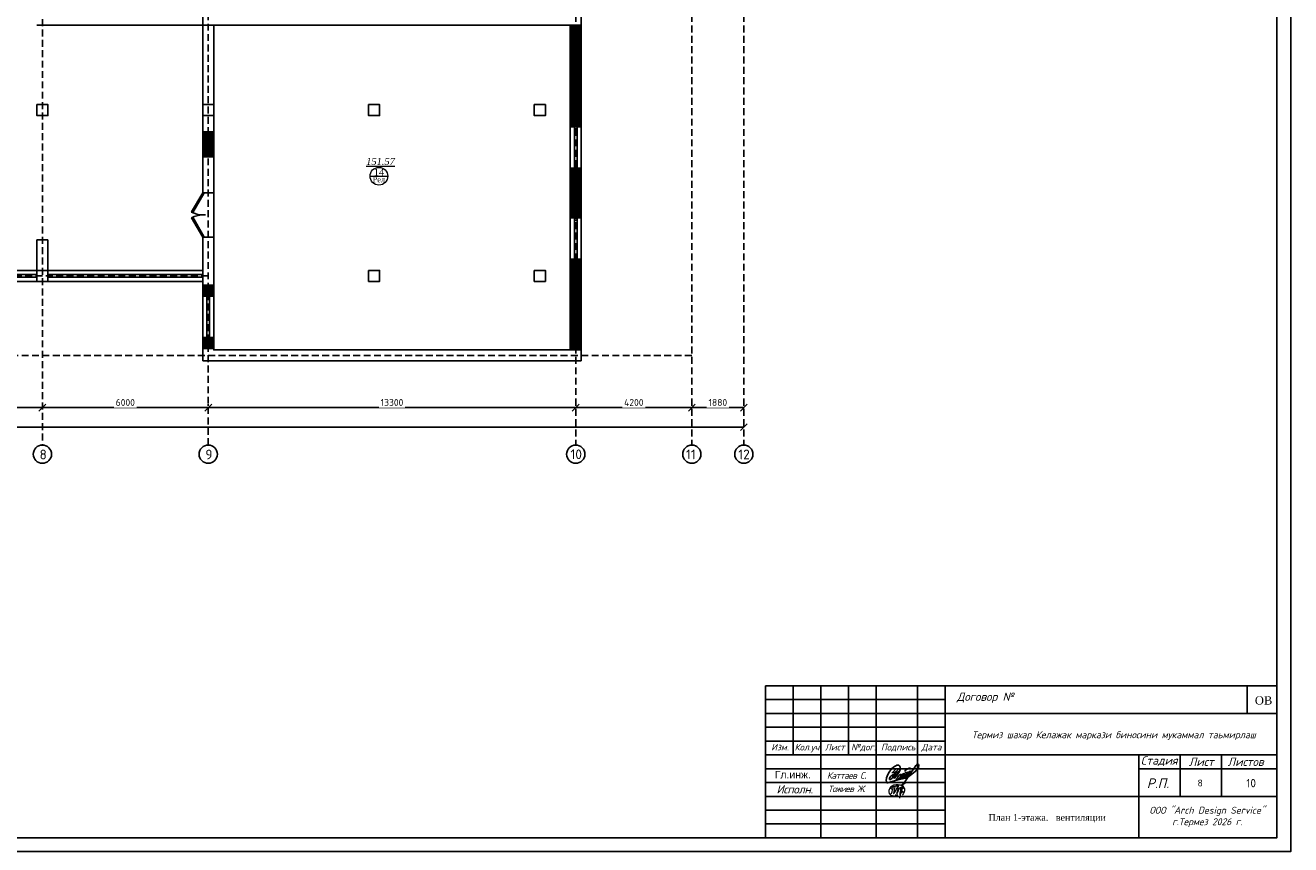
# Model space of a CAD drawing. Header units: inches. Extents: x 8001 to 766003, y -84601 to 563258.
# Tile 21 of 169: x 243318 to 289106, y 59623 to 89280. Entities that reach past the tile are written whole.
import ezdxf

# ---------------------------------------------------------------- set-up
doc = ezdxf.new("R2010")
doc.units = ezdxf.units.IN
doc.header["$MEASUREMENT"] = 0
doc.linetypes.add('( Hidden )', pattern=[0.375, 0.25, -0.125])
for name, color, linetype, lineweight in [('.', 7, 'Continuous', 15), ('_0', 7, 'Continuous', 15), ('СТЕНЫ', 7, 'Continuous', 40), ('текст', 7, 'Continuous', 25), ('ФВС-3', 7, 'Continuous', 25)]:
    doc.layers.add(name, color=color, linetype=linetype, lineweight=lineweight)
doc.layers.add('liniya', color=7, linetype='Continuous')
doc.layers.add('PDF_Text', color=7, linetype='Continuous', true_color=0x002eb8)
doc.styles.add('MyStyle', font='isocpeur.ttf', dxfattribs={"height": 400})
doc.styles.add('OOO-Kazar', font='txt')
doc.styles.add('PDF ISOCPEUR', font='isocpeur.ttf')
doc.styles.add('seviyorum', font='times.ttf')
doc.styles.get("Standard").update_dxf_attribs({"font": 'arial.ttf'})
doc.styles.add('Text style', font='isocpeur.ttf', dxfattribs={"height": 250})
doc.styles.add('TIEMS', font='times.ttf')
doc.styles.add('TIMES', font='times.ttf')
doc.dimstyles.new('Dim Style', dxfattribs={"dimtxt": 250, "dimasz": 250, "dimexe": 125, "dimexo": 62.5, "dimgap": 62.5, "dimtad": 1, "dimdec": 0, "dimtxsty": 'Text style', "dimblk": 'OBLIQUE', "dimcen": 250, "dimclrd": 256, "dimclre": 256, "dimclrt": 256, "dimadec": 0, "dimazin": 0, "dimtfac": 1, "dimtdec": 0, "dimtmove": 0, "dimatfit": 3, "dimldrblk": 'OBLIQUE', "dimfxl": 1, "dimlwd": -1, "dimlwe": -1, "dimarcsym": 0})
pattern_1 = [(45, (1276666.25, 1731302.557), (-27.5771645, 27.5771645), []), (45, (1276668.25, 1731302.557), (-27.5771645, 27.5771645), [])]
pattern_2 = [(135, (-1959435.427, -1934410.064), (-27.57716447, -27.57716447), []), (135, (-1959435.427, -1934408.064), (-27.57716447, -27.57716447), [])]

# ---------------------------------------------------------------- blocks, each defined once
blk = doc.blocks.new('*U293')
at = {"color": 5}
for p, q in [((0, 0), (0, -4)), ((-32, 0), (-32, -4))]:
    blk.add_line(p, q, dxfattribs=at)
blk.add_lwpolyline([(0, 0), (-27.7, 16), (-28.6, 14.5), (-0.9, -1.5)], close=True, dxfattribs=at)
blk.add_arc((0, 0), 32, 150, 180, dxfattribs=at)
blk = doc.blocks.new('_Oblique')
at = {"color": 0, "linetype": 'ByBlock', "lineweight": -2}
blk.add_line((-0.5, -0.5), (0.5, 0.5), dxfattribs=at)
blk = doc.blocks.new('*D190')
at = {"transparency": 16777216}
for p, q in [((245330, 112740), (245330, 112803)), ((247210, 112678), (245330, 112678)), ((247210, 112740), (247210, 112803))]:
    blk.add_line(p, q, dxfattribs=at)
at = {"layer": 'Defpoints', "color": 0, "transparency": 16777216}
for p in [(245330, 112678), (245330, 112678), (247210, 112678)]:
    blk.add_point(p, dxfattribs=at)
at = {"transparency": 16777216, "xscale": 250, "yscale": 250, "zscale": 250, "rotation": 180}
blk.add_blockref('_Oblique', (245330, 112678), dxfattribs=at)
at = {"transparency": 16777216, "xscale": 250, "yscale": 250, "zscale": 250}
blk.add_blockref('_Oblique', (247210, 112678), dxfattribs=at)
at = {"transparency": 16777216, "insert": (246270, 112865), "char_height": 250, "attachment_point": 5, "style": 'Text style', "bg_fill": 3, "box_fill_scale": 1.25, "bg_fill_color": 256, "bg_fill_true_color": 13158600, "bg_fill_transparency": 0}
blk.add_mtext('1880', dxfattribs=at)
blk = doc.blocks.new('*D191')
at = {"transparency": 16777216}
for p, q in [((241130, 112740), (241130, 112803)), ((245330, 112678), (241130, 112678)), ((245330, 112740), (245330, 112803))]:
    blk.add_line(p, q, dxfattribs=at)
at = {"layer": 'Defpoints', "color": 0, "transparency": 16777216}
for p in [(241130, 112678), (241130, 112678), (245330, 112678)]:
    blk.add_point(p, dxfattribs=at)
at = {"transparency": 16777216, "xscale": 250, "yscale": 250, "zscale": 250, "rotation": 180}
blk.add_blockref('_Oblique', (241130, 112678), dxfattribs=at)
at = {"transparency": 16777216, "xscale": 250, "yscale": 250, "zscale": 250}
blk.add_blockref('_Oblique', (245330, 112678), dxfattribs=at)
at = {"transparency": 16777216, "insert": (243230, 112865), "char_height": 250, "attachment_point": 5, "style": 'Text style', "bg_fill": 3, "box_fill_scale": 1.25, "bg_fill_color": 256, "bg_fill_true_color": 13158600, "bg_fill_transparency": 0}
blk.add_mtext('4200', dxfattribs=at)
blk = doc.blocks.new('*D192')
at = {"transparency": 16777216}
for p, q in [((227830, 112740), (227830, 112803)), ((241130, 112678), (227830, 112678)), ((241130, 112740), (241130, 112803))]:
    blk.add_line(p, q, dxfattribs=at)
at = {"layer": 'Defpoints', "color": 0, "transparency": 16777216}
for p in [(227830, 112678), (227830, 112678), (241130, 112678)]:
    blk.add_point(p, dxfattribs=at)
at = {"transparency": 16777216, "xscale": 250, "yscale": 250, "zscale": 250, "rotation": 180}
blk.add_blockref('_Oblique', (227830, 112678), dxfattribs=at)
at = {"transparency": 16777216, "xscale": 250, "yscale": 250, "zscale": 250}
blk.add_blockref('_Oblique', (241130, 112678), dxfattribs=at)
at = {"transparency": 16777216, "insert": (234480, 112865), "char_height": 250, "attachment_point": 5, "style": 'Text style', "bg_fill": 3, "box_fill_scale": 1.25, "bg_fill_color": 256, "bg_fill_true_color": 13158600, "bg_fill_transparency": 0}
blk.add_mtext('13300', dxfattribs=at)
blk = doc.blocks.new('*D193')
at = {"transparency": 16777216}
for p, q in [((221830, 112740), (221830, 112803)), ((227830, 112678), (221830, 112678)), ((227830, 112740), (227830, 112803))]:
    blk.add_line(p, q, dxfattribs=at)
at = {"layer": 'Defpoints', "color": 0, "transparency": 16777216}
for p in [(221830, 112678), (221830, 112678), (227830, 112678)]:
    blk.add_point(p, dxfattribs=at)
at = {"transparency": 16777216, "xscale": 250, "yscale": 250, "zscale": 250, "rotation": 180}
blk.add_blockref('_Oblique', (221830, 112678), dxfattribs=at)
at = {"transparency": 16777216, "xscale": 250, "yscale": 250, "zscale": 250}
blk.add_blockref('_Oblique', (227830, 112678), dxfattribs=at)
at = {"transparency": 16777216, "insert": (224830, 112865), "char_height": 250, "attachment_point": 5, "style": 'Text style', "bg_fill": 3, "box_fill_scale": 1.25, "bg_fill_color": 256, "bg_fill_true_color": 13158600, "bg_fill_transparency": 0}
blk.add_mtext('6000', dxfattribs=at)
blk = doc.blocks.new('*D194')
at = {"transparency": 16777216}
for p, q in [((218680, 112740), (218680, 112803)), ((221830, 112678), (218680, 112678)), ((221830, 112740), (221830, 112803))]:
    blk.add_line(p, q, dxfattribs=at)
at = {"layer": 'Defpoints', "color": 0, "transparency": 16777216}
for p in [(218680, 112678), (218680, 112678), (221830, 112678)]:
    blk.add_point(p, dxfattribs=at)
at = {"transparency": 16777216, "xscale": 250, "yscale": 250, "zscale": 250, "rotation": 180}
blk.add_blockref('_Oblique', (218680, 112678), dxfattribs=at)
at = {"transparency": 16777216, "xscale": 250, "yscale": 250, "zscale": 250}
blk.add_blockref('_Oblique', (221830, 112678), dxfattribs=at)
at = {"transparency": 16777216, "insert": (220255, 112865), "char_height": 250, "attachment_point": 5, "style": 'Text style', "bg_fill": 3, "box_fill_scale": 1.25, "bg_fill_color": 256, "bg_fill_true_color": 13158600, "bg_fill_transparency": 0}
blk.add_mtext('3150', dxfattribs=at)
blk = doc.blocks.new('*D206')
at = {"transparency": 16777216}
for p, q in [((173280, 112049), (173280, 111848)), ((173280, 111973), (247210, 111973)), ((247210, 112035), (247210, 112098))]:
    blk.add_line(p, q, dxfattribs=at)
at = {"layer": 'Defpoints', "color": 0, "transparency": 16777216}
for p in [(173280, 112111), (247210, 111973), (247210, 111973)]:
    blk.add_point(p, dxfattribs=at)
at = {"transparency": 16777216, "xscale": 250, "yscale": 250, "zscale": 250, "rotation": 180}
blk.add_blockref('_Oblique', (173280, 111973), dxfattribs=at)
at = {"transparency": 16777216, "xscale": 250, "yscale": 250, "zscale": 250}
blk.add_blockref('_Oblique', (247210, 111973), dxfattribs=at)
at = {"transparency": 16777216, "insert": (210245, 112160), "char_height": 250, "attachment_point": 5, "style": 'Text style', "bg_fill": 3, "box_fill_scale": 1.25, "bg_fill_color": 256, "bg_fill_true_color": 13158600, "bg_fill_transparency": 0}
blk.add_mtext('74330', dxfattribs=at)
blk = doc.blocks.new('ffffffffffffffffffcfff')
at = {"color": 5}
for p, q in [((2202177, 2054353), (2202177, 2052853)), ((2202277, 2054353), (2202277, 2052853))]:
    blk.add_line(p, q, dxfattribs=at)
at = {"color": 0}
blk.add_lwpolyline([(2202427, 2054353), (2202427, 2052853), (2202027, 2052853), (2202027, 2054353)], close=True, dxfattribs=at)
at = {"color": 5}
for points in [[(2202277, 2054273), (2202177, 2054273)], [(2202277, 2052933), (2202177, 2052933)]]:
    blk.add_lwpolyline(points, dxfattribs=at)
blk = doc.blocks.new('gggggggggggggggffffffffffgc')
at = {"layer": '.'}
h = blk.add_hatch(dxfattribs=at)
h.set_pattern_fill('JIS_LC_8', color=32, scale=5)
h.set_pattern_definition(pattern_1)
h.paths.add_polyline_path([(1969330, 2113298), (1968930, 2113298), (1968930, 2112898), (1969330, 2112898)])
h = blk.add_hatch(dxfattribs=at)
h.set_pattern_fill('JIS_LC_8', color=32, scale=5)
h.set_pattern_definition(pattern_1)
h.paths.add_polyline_path([(1970830, 2113298), (1971230, 2113298), (1971230, 2112898), (1970830, 2112898)])
for p, q in [((1968930, 2113298), (1968930, 2112898)), ((1968930, 2113298), (1968930, 2112898)), ((1971230, 2113298), (1971230, 2112898))]:
    blk.add_line(p, q)
at = {"color": 5}
for p, q in [((1969330, 2113148), (1970830, 2113148)), ((1969330, 2113048), (1970830, 2113048))]:
    blk.add_line(p, q, dxfattribs=at)
for points in [[(1969330, 2113298), (1968930, 2113298), (1968930, 2112898), (1969330, 2112898)], [(1970830, 2113298), (1971230, 2113298), (1971230, 2112898), (1970830, 2112898)]]:
    blk.add_lwpolyline(points, close=True)
at = {"color": 0}
blk.add_lwpolyline([(1969330, 2113298), (1970830, 2113298), (1970830, 2112898), (1969330, 2112898)], close=True, dxfattribs=at)
at = {"color": 5}
for points in [[(1969410, 2113148), (1969410, 2113048)], [(1970750, 2113148), (1970750, 2113048)]]:
    blk.add_lwpolyline(points, dxfattribs=at)
blk = doc.blocks.new('gfnfd')
at = {"layer": '_0', "color": 5, "ltscale": 100}
for points in [[(6520801, 2413192), (6520834, 2413192)], [(6520818, 2413294), (6520848, 2413294)]]:
    blk.add_lwpolyline(points, dxfattribs=at)
blk.add_arc((6518800, 2413812), 2051, 342.7953, 345.3289, dxfattribs=at)
for points in [[(6520891, 2413186), (6520915, 2413229), (6520915, 2413269), (6520746, 2413281), (6520730, 2413208), (6520827, 2413173)], [(6520765, 2413255), (6520754, 2413268), (6520847, 2413305), (6520939, 2413339)], [(6520800, 2413285), (6520787, 2413205), (6520836, 2413285), (6520823, 2413202), (6520866, 2413283), (6520858, 2413196), (6520895, 2413322), (6520855, 2413150)], [(6520760, 2413206), (6520746, 2413203)], [(6520888, 2413288), (6520900, 2413266), (6520879, 2413250), (6520895, 2413224), (6520870, 2413213), (6520870, 2413207)]]:
    blk.add_spline(points, degree=3, dxfattribs=at)
blk = doc.blocks.new('rrwerewrewrewrew')
at = {"color": 5}
for points in [[(387872, 564817), (385461, 560165, 0.55556748), (386382, 560107), (391670, 566719), (392907, 570003, 0.16524673), (392907, 572723, 0.43735193), (390680, 575054, 0.1925367), (387853, 574100), (386571, 573489), (385290, 572586), (383117, 570710), (380078, 566719), (378699, 564105), (377285, 560326), (377078, 559578, 0.07852278), (377003, 555809, 0.23019417), (377694, 554621, 0.0887128), (377781, 554616, 0.0887128), (379419, 554812, 0.0887128), (381084, 555304), (390088, 557920), (399004, 560086), (402154, 561376)], [(390507, 558635), (395529, 562210), (397057, 563852), (397766, 564614), (397257, 565308), (395804, 564684), (393930, 562390), (393187, 560845, 0.24255711), (393041, 559580, 0.40328304), (393704, 559264), (399431, 563972), (400603, 565962), (400228, 566548), (398635, 565939), (397633, 564795), (395782, 562481), (395782, 560295), (396385, 560295), (399478, 562450), (401915, 565049, 0.04813408), (402290, 566969, 0.1195267), (400636, 565910), (398470, 562543), (398470, 560904), (398892, 560600), (405033, 566245, 0.12154345), (405033, 567557, 0.35845704), (404400, 567908, 0.15003716), (402713, 566737), (401915, 565049), (401358, 564455, 0.10332709), (401119, 561843, 0.57533837), (401471, 561164, 0.15295213), (402959, 561934), (404869, 563552), (412161, 569153), (414224, 572291), (414531, 574421), (414044, 575728), (413253, 576151), (412242, 575691), (411129, 574552), (409777, 572512), (406098, 567138), (396979, 553520)], [(387980, 570424), (385421, 567493, 0.22899883), (385508, 566433, 0.41488709), (386276, 566280), (387929, 567230), (391574, 570827), (387929, 567230), (383602, 559965), (381685, 558391), (380818, 558391), (380448, 559062), (380582, 559876), (380932, 560780), (382245, 562139), (384351, 563843), (392166, 568035)], [(393348, 564247, 0.15829732), (390735, 562114), (389962, 560238), (388831, 559169, 0.49817329), (388831, 558274, 0.20946853), (389828, 557885), (393236, 561652), (394204, 563658, 0.46432334), (393929, 564350), (393348, 564299), (393348, 564247)], [(398349, 567683, -0.17239952), (399516, 569357, -0.09374717), (402528, 571150, -0.27811873), (405794, 570727)]]:
    blk.add_lwpolyline(points, format="xyb", dxfattribs=at)
blk.add_lwpolyline([(385421, 567493), (383513, 565557)], dxfattribs=at)
blk = doc.blocks.new('fhgsg')
at = {"layer": '.'}
h = blk.add_hatch(dxfattribs=at)
h.set_pattern_fill('JIS_LC_8', color=32, scale=5, angle=90)
h.set_pattern_definition(pattern_2)
h.paths.add_polyline_path([(241329.6, 122846.5), (240929.6, 122846.5), (240929.6, 126516.5), (241329.6, 126516.5)])
h = blk.add_hatch(dxfattribs=at)
h.set_pattern_fill('JIS_LC_8', color=32, scale=5, angle=90)
h.set_pattern_definition(pattern_2)
h.paths.add_polyline_path([(227629.6, 122659.1), (228029.6, 122659.1), (228029.6, 121759.1), (227629.6, 121759.1)])
h = blk.add_hatch(dxfattribs=at)
h.set_pattern_fill('JIS_LC_8', color=32, scale=5, angle=90)
h.set_pattern_definition(pattern_2)
h.paths.add_polyline_path([(241329.6, 119546.5), (240929.6, 119546.5), (240929.6, 121346.5), (241329.6, 121346.5)])
h = blk.add_hatch(dxfattribs=at)
h.set_pattern_fill('JIS_LC_8', color=32, scale=5, angle=90)
h.set_pattern_definition(pattern_2)
h.paths.add_polyline_path([(241329.6, 118046.5), (240929.6, 118046.5), (240929.6, 114766.5), (241329.6, 114766.5)])
at = {"color": 1, "linetype": '( Hidden )', "ltscale": 1000}
for p, q in [((227829.6, 111324.1), (227829.6, 162186.5)), ((221829.6, 161986.5), (221829.6, 111324.1)), ((241129.6, 159886.5), (241129.6, 111324.1)), ((245329.6, 159886.5), (245329.6, 111324.1)), ((247209.6, 159886.5), (247209.6, 111324.1)), ((227829.6, 117446.5), (169789.1, 117446.5)), ((245329.6, 114566.5), (169789.1, 114566.5))]:
    blk.add_line(p, q, dxfattribs=at)
for p, q in [((241329.6, 141816.5), (241329.6, 114366.5)), ((240929.6, 126516.5), (221629.6, 126516.5)), ((227629.6, 120451.9), (227629.6, 126516.5)), ((228029.6, 120451.9), (228029.6, 126516.5)), ((240929.6, 126516.5), (240929.6, 114766.5)), ((228029.6, 122659.1), (227629.6, 122659.1)), ((228029.6, 121759.1), (227629.6, 121759.1)), ((228029.6, 120451.9), (227629.6, 120451.9)), ((221629.6, 118746.5), (221629.6, 117246.5)), ((221629.6, 118746.5), (222029.6, 118746.5)), ((222029.6, 118746.5), (222029.6, 117246.5)), ((228029.6, 118851.9), (227629.6, 118851.9)), ((227629.6, 117646.5), (227629.6, 118851.9)), ((228029.6, 118851.9), (228029.6, 114766.5)), ((173081.1, 117246.5), (222029.6, 117246.5)), ((227629.6, 117646.5), (200929.6, 117646.5)), ((222029.6, 117246.5), (227629.6, 117246.5)), ((227629.6, 117246.5), (225579.6, 117246.5)), ((227629.6, 117246.5), (227629.6, 114366.5)), ((240929.6, 114766.5), (228029.6, 114766.5)), ((241329.6, 114366.5), (227629.6, 114366.5))]:
    blk.add_line(p, q)
at = {"lineweight": 0, "ltscale": 100}
blk.add_line((233685.5, 121054.7), (234325.5, 121054.7), dxfattribs=at)
for points in [[(227629.6, 144727.1), (227629.6, 126516.5)], [(227629.6, 117646.5), (227629.6, 117246.5)], [(227629.6, 117116.5), (228029.6, 117116.5)], [(227629.6, 114816.5), (228029.6, 114816.5)]]:
    blk.add_lwpolyline(points)
at = {"color": 0}
for points in [[(228029.6, 126516.5), (240929.6, 126516.5), (240929.6, 114766.5), (228029.6, 114766.5)], [(241329.6, 122846.5), (240929.6, 122846.5), (240929.6, 126516.5), (241329.6, 126516.5)], [(227629.6, 122659.1), (228029.6, 122659.1), (228029.6, 121759.1), (227629.6, 121759.1)], [(241329.6, 119546.5), (240929.6, 119546.5), (240929.6, 121346.5), (241329.6, 121346.5)], [(241329.6, 118046.5), (240929.6, 118046.5), (240929.6, 114766.5), (241329.6, 114766.5)]]:
    blk.add_lwpolyline(points, close=True, dxfattribs=at)
for points in [[(221629.6, 123646.5), (222029.6, 123646.5), (222029.6, 123246.5), (221629.6, 123246.5)], [(227629.6, 123646.5), (228029.6, 123646.5), (228029.6, 123246.5), (227629.6, 123246.5)], [(233629.6, 123646.5), (234029.6, 123646.5), (234029.6, 123246.5), (233629.6, 123246.5)], [(239629.6, 123646.5), (240029.6, 123646.5), (240029.6, 123246.5), (239629.6, 123246.5)], [(233629.6, 117646.5), (234029.6, 117646.5), (234029.6, 117246.5), (233629.6, 117246.5)], [(239629.6, 117646.5), (240029.6, 117646.5), (240029.6, 117246.5), (239629.6, 117246.5)]]:
    blk.add_lwpolyline(points, close=True)
at = {"color": 5}
for points in [[(216029.6, 117496.5), (221629.6, 117496.5)], [(216029.6, 117396.5), (221629.6, 117396.5)], [(222029.6, 117496.5), (227629.6, 117496.5)], [(222029.6, 117396.5), (227629.6, 117396.5)]]:
    blk.add_lwpolyline(points, dxfattribs=at)
for centre in [(221829.6, 110994.1), (227829.6, 110994.1), (241129.6, 110994.1), (245329.6, 110994.1), (247209.6, 110994.1)]:
    blk.add_circle(centre, 330)
at = {"layer": 'СТЕНЫ', "color": 0, "linetype": 'ByBlock', "lineweight": 0, "ltscale": 100}
blk.add_circle((234005.5, 121054.7), 320, dxfattribs=at)
at = {"color": 0, "xscale": -1, "rotation": 180}
blk.add_blockref('ffffffffffffffffffcfff', (-1961097.9, 2175699.3), dxfattribs=at)
at = {"color": 5, "yscale": 25, "zscale": 25}
for p, xscale, rotation in [((227629.6, 120451.9), 25, 90.00000000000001), ((227629.6, 118851.9), -25, 90)]:
    blk.add_blockref('*U293', p, dxfattribs=dict(at, xscale=xscale, rotation=rotation))
at = {"color": 0}
blk.add_blockref('ffffffffffffffffffcfff', (-1961097.9, -1934806.2), dxfattribs=at)
at = {"color": 0, "rotation": 90}
blk.add_blockref('gggggggggggggggffffffffffgc', (2340927.8, -1854113.2), dxfattribs=at)
at = {"lineweight": 0, "ltscale": 100, "char_height": 250, "attachment_point": 5, "style": 'TIEMS'}
for s, insert in [('\\A1;{\\fTimes New Roman|b0|i1|c204|p18;\\L151.57}', (234064.6, 121586.9)), ('\\A1;14', (234007.7, 121203))]:
    blk.add_mtext(s, dxfattribs=dict(at, insert=insert))
at = {"lineweight": 0, "ltscale": 100, "insert": (234004.2, 120934.8), "char_height": 200, "width": 1156.471, "attachment_point": 5, "style": 'TIEMS'}
blk.add_mtext('\\A1;Рел', dxfattribs=at)
at = {"layer": 'PDF_Text', "color": 0, "style": 'PDF ISOCPEUR'}
for s, height, p in [('8', 351.7, (221725.6, 110806.9)), ('9', 351.7, (227725.6, 110806.9)), ('10', 351.72, (240936.3, 110813.3)), ('11', 351.72, (245118.3, 110810.4)), ('12', 351.72, (247010.1, 110809.1))]:
    blk.add_text(s, height=height, dxfattribs=at).set_placement(p)
dim = blk.add_linear_dim(base=(245329.6, 112677.9), p1=(247209.6, 112677.9), p2=(245329.6, 112677.9), dimstyle='Dim Style', override={"dimtfill": 1, "dimarcsym": 1})
dim.commit()
dim.dimension.update_dxf_attribs({"geometry": '*D190', "text_midpoint": (246269.6, 112865.4)})
dim = blk.add_linear_dim(base=(241129.6, 112677.9), p1=(245329.6, 112677.9), p2=(241129.6, 112677.9), dimstyle='Dim Style', override={"dimtfill": 1, "dimarcsym": 1})
dim.commit()
dim.dimension.update_dxf_attribs({"geometry": '*D191', "text_midpoint": (243229.6, 112865.4)})
dim = blk.add_linear_dim(base=(227829.6, 112677.9), p1=(241129.6, 112677.9), p2=(227829.6, 112677.9), dimstyle='Dim Style', override={"dimtfill": 1, "dimarcsym": 1})
dim.commit()
dim.dimension.update_dxf_attribs({"geometry": '*D192', "text_midpoint": (234479.6, 112865.4)})
dim = blk.add_linear_dim(base=(221829.6, 112677.9), p1=(227829.6, 112677.9), p2=(221829.6, 112677.9), dimstyle='Dim Style', override={"dimtfill": 1, "dimarcsym": 1})
dim.commit()
dim.dimension.update_dxf_attribs({"geometry": '*D193', "text_midpoint": (224829.6, 112865.4)})
dim = blk.add_linear_dim(base=(218679.6, 112677.9), p1=(221829.6, 112677.9), p2=(218679.6, 112677.9), dimstyle='Dim Style', override={"dimtfill": 1, "dimarcsym": 1})
dim.commit()
dim.dimension.update_dxf_attribs({"geometry": '*D194', "text_midpoint": (220254.6, 112865.4)})
dim = blk.add_linear_dim(base=(247209.6, 111972.5), p1=(173279.6, 112111.4), p2=(247209.6, 111972.5), text='74330', dimstyle='Dim Style', override={"dimtfill": 1, "dimarcsym": 1})
dim.commit()
dim.dimension.update_dxf_attribs({"geometry": '*D206', "text_midpoint": (210244.6, 112160)})

msp = doc.modelspace()

# ---------------------------------------------------------------- linework, layer by layer
at = {"color": 7, "linetype": 'Continuous'}
for p, q in [((270105.77, 65372.808), (288605.77, 65372.808)), ((271105.77, 62872.808), (271105.77, 65372.808)), ((272105.77, 59872.808), (272105.77, 65372.808)), ((273105.77, 62872.808), (273105.77, 65372.808)), ((274105.77, 59872.808), (274105.77, 65372.808)), ((275605.77, 59872.808), (275605.77, 65372.808)), ((276605.77, 59872.808), (276605.77, 65372.808)), ((276605.77, 64372.808), (288605.77, 64372.808)), ((270105.77, 63372.808), (276605.77, 63372.808)), ((270105.77, 62872.808), (276605.77, 62872.808)), ((276605.77, 62872.808), (288605.77, 62872.808)), ((283605.77, 62872.808), (283605.77, 59872.808)), ((285105.77, 61372.808), (285105.77, 62872.808)), ((286599.932, 61372.808), (286599.932, 62872.808)), ((283605.77, 62372.808), (288605.77, 62372.808)), ((276605.77, 61372.808), (288605.77, 61372.808))]:
    msp.add_line(p, q, dxfattribs=at)
at = {"linetype": 'ByBlock', "ltscale": 0.1}
msp.add_line((287525.77, 65372.808), (287525.77, 64372.808), dxfattribs=at)
msp.add_lwpolyline([(270105.77, 65372.808), (288605.77, 65372.808), (288605.77, 59872.808), (270105.77, 59872.808)], close=True, dxfattribs=at)
at = {"color": 7, "linetype": 'Continuous'}
for points in [[(270105.77, 64872.808), (276605.77, 64872.808)], [(270105.77, 64372.808), (276605.77, 64372.808)], [(270105.77, 63872.808), (276605.77, 63872.808)], [(270105.77, 62372.808), (276605.77, 62372.808)], [(270105.77, 61872.808), (276605.77, 61872.808)], [(270105.77, 61372.808), (276605.77, 61372.808)], [(270105.77, 60872.808), (276605.77, 60872.808)], [(270105.77, 60372.808), (276605.77, 60372.808)]]:
    msp.add_lwpolyline(points, dxfattribs=at)

# ---------------------------------------------------------------- block references
at = {"color": 25}
msp.add_blockref('fhgsg', (22107.029, -37236.897), dxfattribs=at)
at = {"color": 6, "xscale": 0.03125, "yscale": 0.03125, "zscale": 0.03125}
msp.add_blockref('rrwerewrewrewrew', (262694.132, 44533.003), dxfattribs=at)
at = {"layer": '_0', "xscale": 3, "yscale": 3, "zscale": 3}
msp.add_blockref('gfnfd', (-19287613.564, -7178142.825), dxfattribs=at)

# ---------------------------------------------------------------- texts
at = {"color": 0, "lineweight": 30, "style": 'TIMES'}
msp.add_text('План 1-этажа.   вентиляции', height=240, dxfattribs=at).set_placement((278169.092, 60489.236))
at = {"insert": (272325.77, 62128.123), "char_height": 240, "width": 2180, "attachment_point": 4}
msp.add_mtext('{\\fISOCPEUR|b0|i1|c204|p34;\\T0.9;Каттаев С}.', dxfattribs=at)
at = {"attachment_point": 1, "style": 'MyStyle'}
for s, width, insert, char_height in [('8', 541.26649, (285737.263, 61981.02), 250), ('10', 968.8472, (287495.865, 62000.619), 300)]:
    msp.add_mtext_dynamic_manual_height_columns(s, width=width, gutter_width=1250, heights=[0], dxfattribs=dict(at, insert=insert, char_height=char_height))
at = {"layer": 'liniya', "insert": (270437.784, 62290.683), "char_height": 270, "width": 1161.89216, "attachment_point": 1}
msp.add_mtext('Гл.инж.', dxfattribs=at)
at = {"layer": 'текст', "color": 0, "style": 'seviyorum'}
msp.add_text('ОВ', height=300, dxfattribs=at).set_placement((287809.881, 64694.946))
at = {"layer": 'ФВС-3', "color": 0, "linetype": 'Continuous', "lineweight": 5, "style": 'OOO-Kazar'}
for s, insert, char_height, attachment_point in [('{\\fISOCPEUR|b0|i1|c204|p34;Договор №}', (278056.246, 64747.892), 300, 8), ('{\\fISOCPEUR|b0|i1|c204|p34;Изм.}', (270625.126, 63273.237), 240, 2), ('{\\fISOCPEUR|b0|i1|c204|p34;Кол.уч.}', (271637.161, 63273.237), 240, 2), ('{\\fISOCPEUR|b0|i1|c204|p34;Лист}', (272609.259, 63273.237), 240, 2), ('{\\fISOCPEUR|b0|i1|c204|p34;№дог.}', (273645.151, 63273.237), 240, 2), ('{\\fISOCPEUR|b0|i1|c204|p34;Подпись}', (274902.236, 63273.237), 240, 2), ('{\\fISOCPEUR|b0|i1|c204|p34;Дата}', (276106.878, 63273.237), 240, 2), ('{\\fISOCPEUR|b0|i1|c204|p34;Стадия}', (284346.906, 62472.808), 300, 8), ('{\\fISOCPEUR|b0|i1|c204|p34;Лист }', (285871.126, 62472.808), 300, 8), ('{\\fISOCPEUR|b0|i1|c204|p34;Листов }', (287475.133, 62472.808), 300, 8), ('{\\fISOCPEUR|b0|i1|c204|p34;Р.П.}', (284301.638, 61672.808), 350, 8), ('{\\fISOCPEUR|b0|i1|c204|p34;\\T0.95;Исполн.}', (271157.627, 61776.557), 300, 2)]:
    msp.add_mtext(s, dxfattribs=dict(at, insert=insert, char_height=char_height, attachment_point=attachment_point))
at = {"layer": 'ФВС-3', "linetype": 'Continuous', "lineweight": 5, "style": 'OOO-Kazar'}
for s, insert, char_height, attachment_point in [('{\\fISOCPEUR|b0|i1|c204|p34;Термиз шахар Келажак маркази биносини мукаммал таьмирлаш\\P  }', (282705.43, 62991.395), 250, 8), ('{\\fISOCPEUR|b0|i1|c204|p34;\\T0.9;Тожиев Ж.}', (273040.583, 61759.578), 230, 2), ('{\\fISOCPEUR|b0|i1|c204|p34;ООО "Arch Design Service"\\Pг.Термез 20\\fISOCPEUR|b0|i1|c0|p34;26\\fISOCPEUR|b0|i1|c204|p34; г.\\P  }', (286084.662, 59843.961), 250, 8)]:
    msp.add_mtext(s, dxfattribs=dict(at, insert=insert, char_height=char_height, attachment_point=attachment_point))

# ---------------------------------------------------------------- next in the draw order: linework, layer by layer
for points in [[(189105.77, 128772.808), (289105.77, 128772.808), (289105.77, 59372.808), (189105.77, 59372.808)], [(191105.77, 128272.808), (288605.77, 128272.808), (288605.77, 59872.808), (191105.77, 59872.808)]]:
    msp.add_lwpolyline(points, close=True)

doc.saveas('drawing.dxf')
